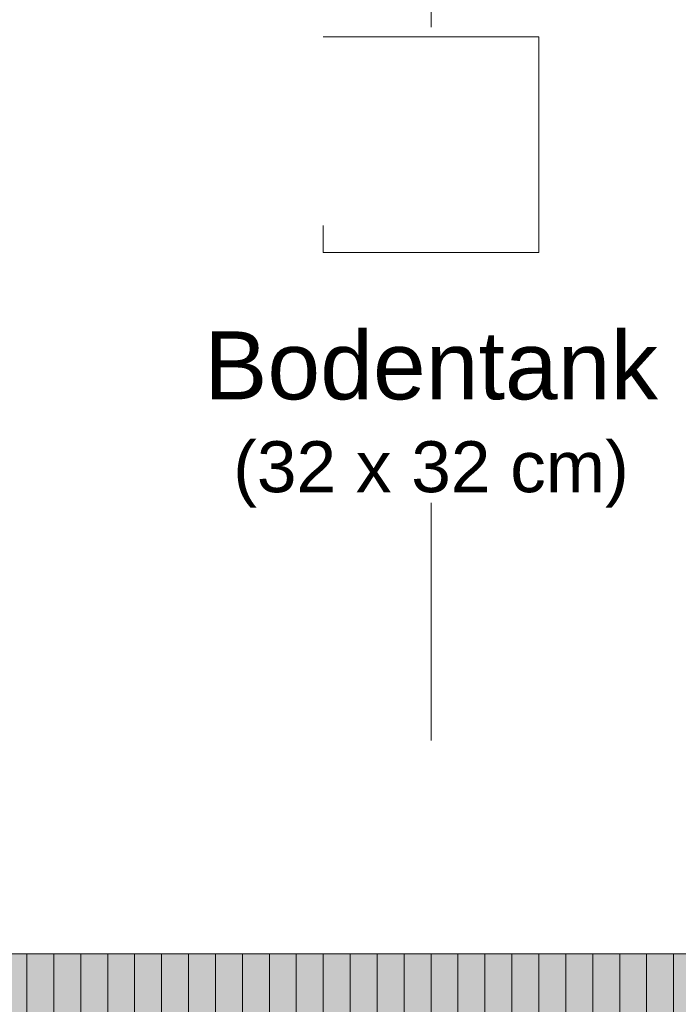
# Model space of a CAD drawing. Header units: metres. Extents: x -167 to 152, y -127 to 99.
# Tile 137 of 225: x -11.411 to -10.433, y -12.075 to -10.615. Entities that reach past the tile are written whole.
import ezdxf

# ---------------------------------------------------------------- set-up
doc = ezdxf.new("R2010")
doc.units = ezdxf.units.M
for name, pattern in [('Achsen 01', [5.291531, 3.175, -1.058062, 0.352704, -0.705764]), ('gestrichelt - 01', [2, 1, -1]), ('Raster 01', [2, 1, -1])]:
    doc.linetypes.add(name, pattern=pattern)
for name, color, linetype, lineweight, true_color in [('031_Metallbauarbeiten-350 Lamellendecke DS', 7, 'Continuous', 35, 0x666666), ('AV1-Achsen', 1, 'Achsen 01', 18, 0xff0000), ('AV1-Einrichtung', 7, 'Continuous', 9, 0xa6a6a6), ('AV1-Raster', 7, 'Raster 01', 9, 0xa6a6a6)]:
    doc.layers.add(name, color=color, linetype=linetype, lineweight=lineweight, true_color=true_color)
for name, color, linetype, lineweight in [('053_Niederspannungsanlagen-Bodentanks', 7, 'gestrichelt - 01', 9), ('_1.35m (3D)', 7, 'Continuous', 9), ('_GRU (2D)', 7, 'Continuous', 9), ('_OG 1 (2D)', 7, 'Continuous', 9), ('_OG 1 - DS (2D)', 7, 'Continuous', 9)]:
    doc.layers.add(name, color=color, linetype=linetype, lineweight=lineweight)
doc.styles.add('Arial', font='arial.ttf')

# ---------------------------------------------------------------- blocks, each defined once
blk = doc.blocks.new('Group-2')
at = {"layer": 'AV1-Raster'}
for p, q in [((-10.8, -22.95), (-10.8, 1.35)), ((1.35, -10.8), (-40.5, -10.8))]:
    blk.add_line(p, q, dxfattribs=at)
blk = doc.blocks.new('1.35m (3D)')
at = {"layer": 'AV1-Raster', "color": 7}
blk.add_blockref('Group-2', (0, 0), dxfattribs=at)
blk = doc.blocks.new('OG 1 - DS (2D)')
at = {"layer": '031_Metallbauarbeiten-350 Lamellendecke DS', "linetype": 'Continuous', "lineweight": 0, "transparency": 33554508}
blk.add_hatch(color=254, dxfattribs=at).paths.add_polyline_path([(-13.25, -13.375), (-13.25, -12.675), (-10.65, -12.675), (-10.65, -13.375), (-8.239, -13.375), (-8.239, -8.225), (-13.4095, -8.225), (-13.4095, -13.375)])
at = {"layer": '031_Metallbauarbeiten-350 Lamellendecke DS', "linetype": 'Continuous', "lineweight": 9, "transparency": 33554508}
h = blk.add_hatch(dxfattribs=at)
h.set_pattern_fill('Lamellendecke', color=252, style=0, pattern_type=2)
h.set_pattern_definition([(90, (0, 0), (0.04, 0), [])])
h.paths.add_polyline_path([(-13.25, -13.375), (-13.25, -12.675), (-10.65, -12.675), (-10.65, -13.375), (-8.239, -13.375), (-8.239, -8.225), (-13.4095, -8.225), (-13.4095, -13.375)])
blk = doc.blocks.new('Group-75')
at = {"color": 255, "transparency": 33554559}
blk.add_wipeout([(-11.6, -12), (-11.6, -9.6), (-10, -9.6), (-10, -12)], dxfattribs=at).dxf.layer = 'AV1-Einrichtung'
at = {"layer": 'AV1-Einrichtung', "flags": 128}
blk.add_lwpolyline([(-11.6, -12), (-11.6, -9.6), (-10, -9.6), (-10, -12)], close=True, dxfattribs=at)
blk = doc.blocks.new('Bodentank Elektro 01')
at = {"layer": '053_Niederspannungsanlagen-Bodentanks', "flags": 128}
blk.add_lwpolyline([(-0.16, 0.16), (0.16, 0.16), (0.16, -0.16), (-0.16, -0.16)], close=True, dxfattribs=at)
at = {"layer": '053_Niederspannungsanlagen-Bodentanks', "insert": (0, -0.2768), "char_height": 0.100872, "attachment_point": 2, "line_spacing_factor": 0.969122, "style": 'Arial'}
blk.add_mtext('Bodentank\\P{\\H0.75x;(32 x 32 cm)}', dxfattribs=at)
blk = doc.blocks.new('OG 1 (2D)')
at = {"layer": 'AV1-Einrichtung', "color": 7}
blk.add_blockref('Group-75', (0, 0), dxfattribs=at)
at = {"layer": '053_Niederspannungsanlagen-Bodentanks', "color": 7}
blk.add_blockref('Bodentank Elektro 01', (-10.8, -10.8), dxfattribs=at)
blk = doc.blocks.new('Group-746')
at = {"layer": 'AV1-Achsen'}
blk.add_line((-10.8, -26.5), (-10.8, 4.9), dxfattribs=at)
blk = doc.blocks.new('GRU (2D)')
at = {"layer": 'AV1-Achsen', "color": 7}
blk.add_blockref('Group-746', (0, 0), dxfattribs=at)

msp = doc.modelspace()

# ---------------------------------------------------------------- block references
at = {"layer": '_1.35m (3D)'}
msp.add_blockref('1.35m (3D)', (0, 0), dxfattribs=at)

# ---------------------------------------------------------------- next in the draw order: block references
at = {"layer": '_OG 1 - DS (2D)'}
msp.add_blockref('OG 1 - DS (2D)', (0, 0), dxfattribs=at)

# ---------------------------------------------------------------- next in the draw order: block references
at = {"layer": '_OG 1 (2D)'}
msp.add_blockref('OG 1 (2D)', (0, 0), dxfattribs=at)

# ---------------------------------------------------------------- next in the draw order: block references
at = {"layer": '_GRU (2D)'}
msp.add_blockref('GRU (2D)', (0, 0), dxfattribs=at)

doc.saveas('drawing.dxf')
